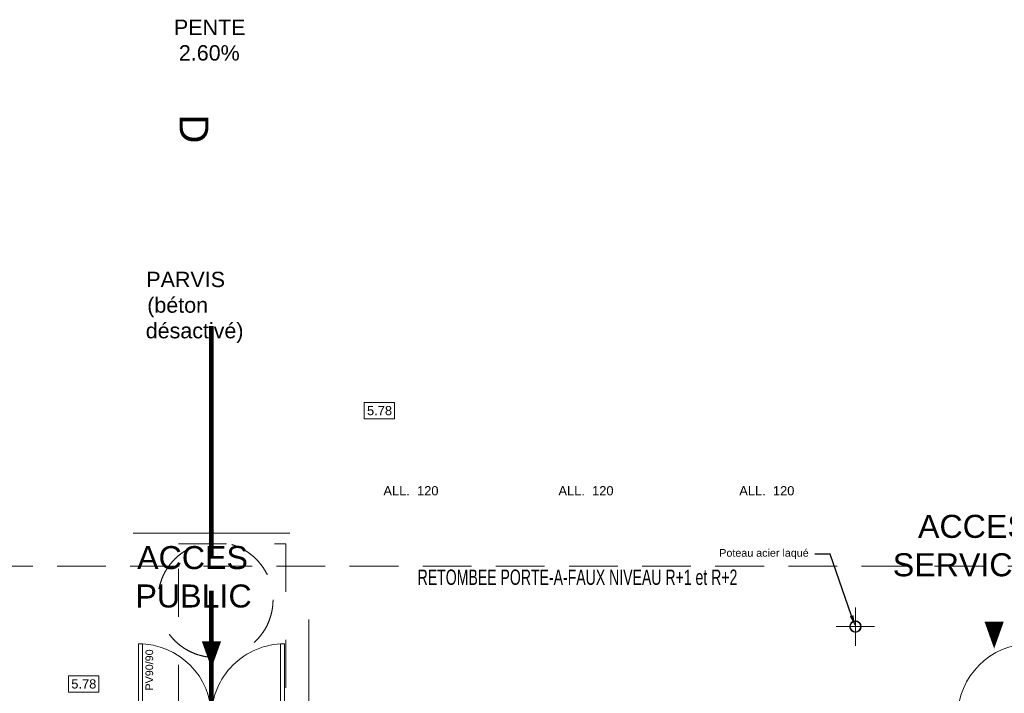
# Model space of a CAD drawing. Header units: metres. Extents: x 7788 to 81588, y -12566 to 39820.
# Tile 14 of 16: x 52451 to 65276, y 31048 to 39820. Entities that reach past the tile are written whole.
import ezdxf
from ezdxf import colors
from ezdxf.entities.mleader import LeaderData, LeaderLine
from ezdxf.enums import TextEntityAlignment as Align
from ezdxf.math import Vec2, Vec3

# ---------------------------------------------------------------- set-up
doc = ezdxf.new("R2010")
doc.units = ezdxf.units.M
doc.header["$LTSCALE"] = 50
for name, pattern in [('AXES', [50.8, 31.75, -6.35, 6.35, -6.35]), ('INTERROMPU', [19.05, 12.7, -6.35]), ('PLURIELLE', [0.5, 0.25, -0.25]), ('POINTILLE', [6.35, 0, -6.35])]:
    doc.linetypes.add(name, pattern=pattern)
doc.layers.get('0').update_dxf_attribs({"lineweight": 0})
for name, color, linetype, lineweight in [('B-BORDURE', 9, 'Continuous', 0), ('C-COUPES', 10, 'Continuous', 0), ('O-MENUISEXT', 1, 'Continuous', 0), ('R-ACCESSIBILITE PMR', 202, 'Continuous', 0), ('R-COT50', 7, 'Continuous', 0), ('R-TEXTE1', 7, 'Continuous', 0), ('R-TEXTE2', 1, 'Continuous', 0), ('S-AXESTR', 1, 'AXES', 0), ('S-CHARPENTE', 8, 'Continuous', 0), ('S-POUTRE', 8, 'INTERROMPU', 0)]:
    doc.layers.add(name, color=color, linetype=linetype, lineweight=lineweight)
doc.styles.add('AAP Fort', font='swiss.ttf')
doc.styles.add('AAP Light', font='simplex.shx', dxfattribs={"width": 0.67})
doc.styles.add('Cotation', font='Romans.shx')

# ---------------------------------------------------------------- blocks, each defined once
blk = doc.blocks.new('Pext_140')
for points in [[(-197, 0), (-192, 0), (-192, 95), (-197, 95)], [(-7, 0), (-12, 0), (-12, 95), (-7, 95)], [(-204, -5), (-197, -5), (-197, 0), (-204, 0)], [(0, -5), (-7, -5), (-7, 0), (0, 0)]]:
    blk.add_lwpolyline(points, close=True)
for centre, start, end in [((-197, 0), 0, 90), ((-7, 0), 90, 180)]:
    blk.add_arc(centre, 95, start, end)
blk = doc.blocks.new('Pext_90')
for points in [[(-7, 0), (-12, 0), (-12, 95), (-7, 95)], [(-102, -5), (-109, -5), (-109, 0), (-102, 0)], [(0, -5), (-7, -5), (-7, 0), (0, 0)]]:
    blk.add_lwpolyline(points, close=True)
blk.add_arc((-7, 0), 95, 90, 180)

msp = doc.modelspace()

# ---------------------------------------------------------------- linework, layer by layer
at = {"layer": 'B-BORDURE'}
msp.add_line((53929.13, 33132.84), (55969.13, 33132.84), dxfattribs=at)
at = {"layer": 'R-ACCESSIBILITE PMR', "linetype": 'POINTILLE', "ltscale": 0.5, "const_width": 60}
for points in [[(54949.13, 35832.75), (54949.13, 32838.51)], [(54949.13, 32382.84), (54949.13, 30742.84), (53916.38, 27334.76), (52109.36, 27334.76), (52109.36, 29667.84), (50743.98, 29667.84)]]:
    msp.add_lwpolyline(points, dxfattribs=at)
at = {"layer": 'R-ACCESSIBILITE PMR', "linetype": 'PLURIELLE', "ltscale": 50}
msp.add_lwpolyline([(54519.13, 32992.84), (55919.13, 32992.84), (55919.13, 30792.84), (54519.13, 30792.84), (54519.13, 32992.84)], dxfattribs=at)
msp.add_circle((55000.93, 32265.27), 750, dxfattribs=at)
at = {"layer": 'R-TEXTE1'}
for points in [[(56937.07, 34623.16), (57333.95, 34623.16), (57333.95, 34835.25), (56937.07, 34835.25)], [(53085.03, 31063.97), (53481.91, 31063.97), (53481.91, 31276.05), (53085.03, 31276.05)]]:
    msp.add_lwpolyline(points, close=True, dxfattribs=at)
at = {"layer": 'R-TEXTE2'}
for points in [[(65144.13, 31630.04, 0, 250, 0), (65144.13, 31980.04, 0, 0, 0)], [(54949.13, 31374.14, 0, 250, 0), (54949.13, 31724.14, 0, 0, 0)]]:
    msp.add_lwpolyline(points, format="xyseb", dxfattribs=at)
at = {"layer": 'S-AXESTR', "ltscale": 5}
msp.add_line((56219.13, 32009), (56219.13, 16524.27), dxfattribs=at)
at = {"layer": 'S-CHARPENTE', "linetype": 'AXES', "ltscale": 0.5}
for p, q in [((63336.63, 31667.02), (63336.63, 32167.02)), ((63086.63, 31917.02), (63586.63, 31917.02))]:
    msp.add_line(p, q, dxfattribs=at)
at = {"layer": 'S-CHARPENTE'}
for radius in [75, 67]:
    msp.add_circle((63336.63, 31917.02), radius, dxfattribs=at)
at = {"layer": 'S-POUTRE'}
msp.add_lwpolyline([(51034.13, 32702.84), (74571.58, 32702.84), (73935.79, 28972.84)], dxfattribs=at)

# ---------------------------------------------------------------- block references
at = {"layer": 'O-MENUISEXT', "xscale": -10, "yscale": 10, "zscale": 10, "rotation": 359.9999999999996}
msp.add_blockref('Pext_140', (53929.13, 30742.84), dxfattribs=at)
at = {"layer": 'O-MENUISEXT', "xscale": 10, "yscale": 10, "zscale": 10}
msp.add_blockref('Pext_90', (65689.13, 30742.84), dxfattribs=at)

# ---------------------------------------------------------------- texts
at = {"layer": 'C-COUPES', "style": 'AAP Fort'}
msp.add_attdef('D', text='A', height=375, rotation=270, dxfattribs=at).set_placement((54722.24, 38398.37), align=Align.MIDDLE_CENTER)
at = {"layer": 'O-MENUISEXT', "insert": (54140.02, 31352.32), "char_height": 100, "width": 900, "attachment_point": 5, "rotation": 90, "style": 'AAP Fort'}
msp.add_mtext('PV90/90', dxfattribs=at)
at = {"layer": 'R-COT50', "char_height": 120, "width": 1968.5722, "attachment_point": 4, "style": 'Cotation'}
for insert in [(56559.31, 33685.13), (58839.31, 33685.13), (61194.76, 33685.13)]:
    msp.add_mtext('{\\fArial|b0|i0|c0|p34;\\W6.7572;  \\W1;ALL.  120}', dxfattribs=dict(at, insert=insert))
at = {"layer": 'R-TEXTE1', "char_height": 120, "width": 512.6868, "attachment_point": 5, "rotation": 359.999997, "style": 'AAP Fort'}
for insert in [(57138.36, 34729.21), (53286.31, 31170.01)]:
    msp.add_mtext('5.78', dxfattribs=dict(at, insert=insert))
at = {"layer": 'R-TEXTE2', "attachment_point": 4}
for s, insert, char_height, width, style in [('{\\fArial|b0|i0|c0|p34;\\W5.0833; \\W1;PENTE \\P{\\W5.90842; }2.60%}', (54066.14, 39553.73), 200, 1684.1454, 'AAP Fort'), ('{\\fArial|b0|i0|c0|p34;\\W0.44795; \\W1;PARVIS \\P{\\W0.597787; }(béton \\P{\\W0.277226; }désactivé)}', (54066.14, 36074.42), 200, 1684.1454, 'AAP Fort'), ('{\\fArial|b0|i0|c0|p34;\\W4.1288; \\W1;ACCES\\P{\\W1.30898; }SERVICES}', (63671.39, 32970.3), 300, 2383.5524, 'AAP Fort'), ('{\\fArial|b0|i0|c0|p34;\\W2.7748; \\W1;ACCES\\P{\\W2.59027; }PUBLIC}', (53657.77, 32563.51), 300, 2068.226, 'AAP Fort'), ('{\\fArial Narrow|b0|i0|c0|p34;\\W7.4422;   \\W0.8;RETOMBEE PORTE-A-FAUX NIVEAU R+1 et R+2}', (56212.05, 32558.37), 200, 6986.5495, 'AAP Light')]:
    msp.add_mtext(s, dxfattribs=dict(at, insert=insert, char_height=char_height, width=width, style=style))

# ---------------------------------------------------------------- leaders
at = {"layer": 'R-TEXTE1'}
ml = msp.add_multileader_mtext('Standard', dxfattribs=at)
ml.set_content('Poteau acier laqué ', color=256, style='AAP Fort')
ml.set_leader_properties()
ml.build(insert=Vec2(0, 0))
ml.multileader.update_dxf_attribs({"text_left_attachment_type": 2, "text_right_attachment_type": 2, "dogleg_length": 10, "arrow_head_size": 150})
ctx = ml.context
ctx.base_point, ctx.char_height, ctx.arrow_head_size, ctx.landing_gap_size, ctx.plane_origin = Vec3(61463.46, 32859.27), 100, 150, 100, Vec3(61630.19, 33819.66)
ctx.left_attachment, ctx.right_attachment = 2, 2
notes = []
notes.append((ctx, [(1, (1, 1, 0), (63007.76, 32859.27), (-1, 0), 199.29, [(0, [(63336.63, 31917.02)], 0, [])])]))
ctx.mtext.insert, ctx.mtext.rotation, ctx.mtext.flow_direction = Vec3(61563.46, 32926.92), 6.28318531, 5
for ctx, leaders in notes:
    for number, flags, end, landing, length, lines in leaders:
        leader = LeaderData()
        leader.index, (leader.has_last_leader_line, leader.has_dogleg_vector, leader.attachment_direction) = number, flags
        leader.last_leader_point, leader.dogleg_vector, leader.dogleg_length = Vec3(end), Vec3(landing), length
        for number, points, colour, breaks in lines:
            line = LeaderLine()
            line.index, line.vertices, line.color, line.breaks = number, Vec3.list(points), colors.encode_raw_color(colour), breaks
            leader.lines.append(line)
        ctx.leaders.append(leader)

doc.saveas('drawing.dxf')
